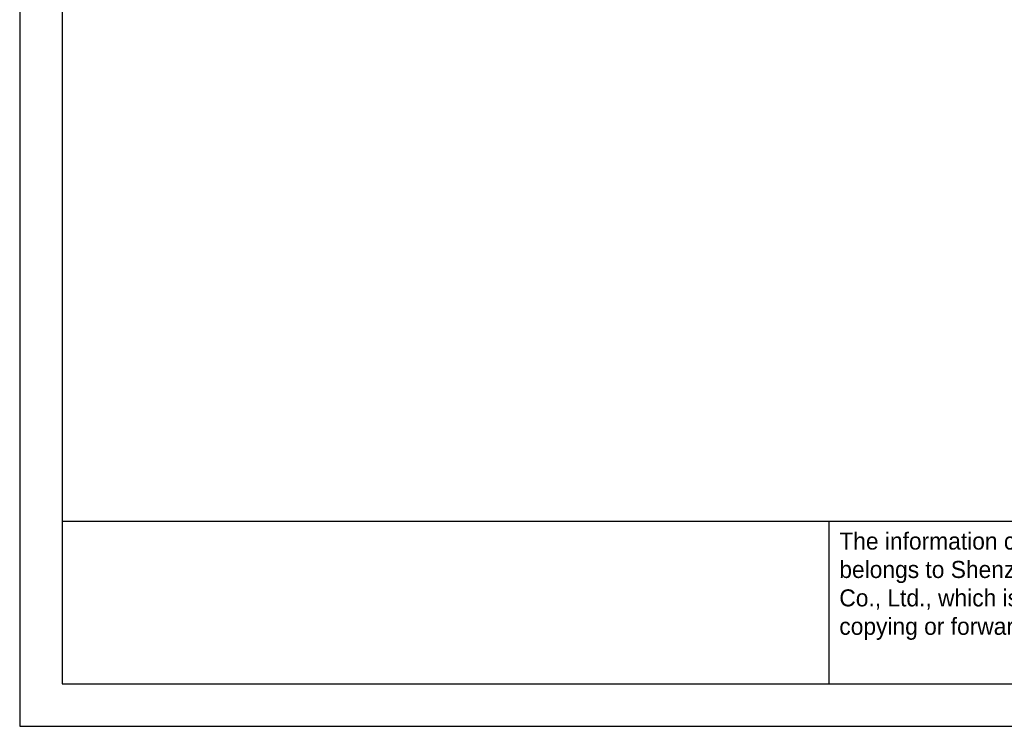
# Model space of a CAD drawing. Header units: millimetres. Extents: x 0 to 297, y 0 to 210.
# Tile 1 of 48: x 0 to 116, y 0 to 83. Entities that reach past the tile are written whole.
import ezdxf
from ezdxf.enums import TextEntityAlignment as Align

# ---------------------------------------------------------------- set-up
doc = ezdxf.new("R2010")
doc.units = ezdxf.units.MM
doc.layers.add('1', color=7, linetype='Continuous', true_color=0xffffff)
doc.styles.add('LL', font='txt')

# ---------------------------------------------------------------- blocks, each defined once
blk = doc.blocks.new('Machine Drawing')
for p, q in [((8707.22, 6923.89), (8994.22, 6923.89)), ((8797.28, 6904.8), (8797.28, 6923.89))]:
    blk.add_line(p, q)
blk.add_lwpolyline([(8707.22, 6904.8), (8994.22, 6904.8), (8994.22, 7104.8), (8707.22, 7104.8)], close=True)
at = {"layer": '1'}
blk.add_lwpolyline([(8999.22, 7109.8), (8702.22, 7109.8), (8702.22, 6899.8), (8999.22, 6899.8)], close=True, dxfattribs=at)
at = {"insert": (8798.48, 6922.54), "char_height": 2, "attachment_point": 1, "style": 'LL'}
blk.add_mtext_dynamic_manual_height_columns('The information contained in this figure belongs to Shenzhen Mindvision Technology Co., Ltd., which is strictly prohibited from copying or forwarding without authorization.', width=53.6364, gutter_width=12.5, heights=[19.64], dxfattribs=at)
at = {"style": 'LL', "flags": 8}
for tag, p in [('DESIGNER', (8878.03, 6920.71)), ('DOCUMENT.NAME', (8972.8, 6920.71)), ('AUDITOR', (8878.03, 6914.34)), ('SCALE', (8893.14, 6914.34)), ('TOLERANCE', (8904.35, 6914.34)), ('UNIT', (8915.56, 6914.34)), ('WEIGHT', (8926.77, 6914.34)), ('DOCUMENT.NUMBER', (8972.8, 6914.34)), ('APPROVER', (8878.03, 6907.98)), ('APPROVAL.TIME', (8921.16, 6907.98)), ('VERSION', (8960.87, 6907.98))]:
    blk.add_attdef(tag, text='', height=2, dxfattribs=at).set_placement(p, align=Align.MIDDLE_CENTER)

msp = doc.modelspace()

# ---------------------------------------------------------------- block references
msp.add_blockref('Machine Drawing', (-8702.2212, -6899.8003))

doc.saveas('drawing.dxf')
